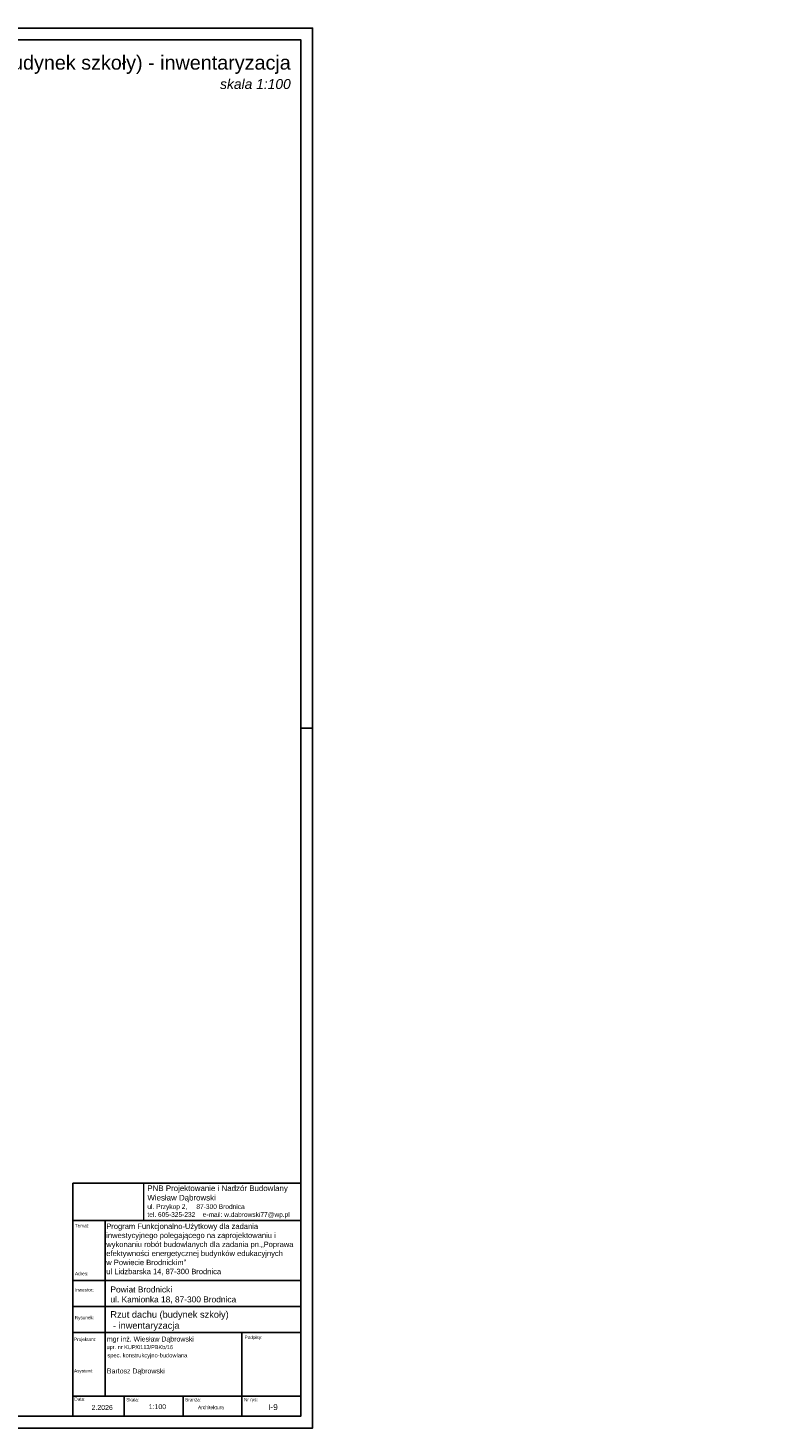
# Model space of a CAD drawing. Header units: millimetres. Extents: x 0 to 111311, y -48878 to -25280.
# Tile 158 of 161: x 96609 to 99725, y -40112 to -34172. Entities that reach past the tile are written whole.
import ezdxf

# ---------------------------------------------------------------- set-up
doc = ezdxf.new("R2010")
doc.units = ezdxf.units.MM
doc.layers.get('Defpoints').update_dxf_attribs({"color": 30})
doc.layers.add('-TABELKA', color=2, linetype='Continuous')
doc.layers.add('e-cad_opisy', color=7, linetype='Continuous')
for name, color, linetype, lineweight in [('J wymiary', 1, 'Continuous', 9), ('OPIS', 7, 'Continuous', 5), ('opisy', 235, 'Continuous', 0), ('wymiar', 1, 'Continuous', 9)]:
    doc.layers.add(name, color=color, linetype=linetype, lineweight=lineweight)
doc.styles.add('ADESK2', font='simplex', dxfattribs={"width": 0.7})
doc.styles.add('ARIAL', font='arial.ttf')
doc.styles.get("Standard").update_dxf_attribs({"font": 'arial.ttf'})
doc.dimstyles.new('1-100', dxfattribs={"dimscale": 1.5, "dimtxt": 10, "dimasz": 2, "dimexe": 1, "dimexo": 1, "dimgap": 1.5, "dimtad": 1, "dimdec": 0, "dimrnd": 0.5, "dimdsep": 46, "dimtxsty": 'ADESK2', "dimblk": 'wymiar', "dimcen": -1, "dimdle": 5, "dimse1": 1, "dimse2": 1, "dimclrd": 256, "dimclre": 256, "dimclrt": 256, "dimadec": 0, "dimazin": 0, "dimtfac": 1, "dimtdec": 0, "dimtix": 1, "dimtmove": 0, "dimatfit": 3, "dimfxl": 20, "dimfxlon": 1, "dimtolj": 1, "dimtzin": 0, "dimarcsym": 0})
picture_1 = doc.add_image_def('image1.jpg', size_in_pixel=(163, 86))

# ---------------------------------------------------------------- blocks, each defined once
blk = doc.blocks.new('A1_poziom')
at = {"ltscale": 0.8}
for p, q in [((210, 589), (210, 594)), ((345.5, 589), (345.5, 594)), ((481, 589), (481, 594)), ((661, 589), (661, 594)), ((210, 0), (210, 5)), ((345.5, 0), (345.5, 5)), ((481, 0), (481, 5)), ((661, 0), (661, 5))]:
    blk.add_line(p, q, dxfattribs=at)
for points in [[(0, 0), (0, 297), (25, 297), (25, 594), (841, 594), (841, 0)], [(30, 5), (836, 5), (836, 589), (30, 589)]]:
    blk.add_lwpolyline(points, close=True)
blk.add_lwpolyline([(836, 297), (841, 297)])
blk = doc.blocks.new('wymiar')
for p, q in [((1.5, 0), (-1.5, 0)), ((1.1, 1.1), (-1.1, -1.1)), ((0, 1.5), (0, -1.5))]:
    blk.add_line(p, q)
blk = doc.blocks.new('*D1653')
at = {"layer": 'Defpoints', "color": 0, "ltscale": 4}
for p in [(105899.3, -35265.3), (0, -38165.8), (106170.1, -38165.8)]:
    blk.add_point(p, dxfattribs=at)
at = {"layer": 'J wymiary', "lineweight": -2}
blk.add_line((106170.1, -35268.3), (106170.1, -38162.8), dxfattribs=at)
at = {"layer": 'J wymiary', "lineweight": -2, "ltscale": 4, "xscale": 3, "yscale": 3, "zscale": 3}
for p, rotation in [((106170.1, -35265.3), 90), ((106170.1, -38165.8), 270)]:
    blk.add_blockref('wymiar', p, dxfattribs=dict(at, rotation=rotation))
at = {"layer": 'J wymiary', "ltscale": 4, "insert": (106160.3, -36715.5), "char_height": 15, "attachment_point": 5, "rotation": 90, "style": 'ADESK2'}
blk.add_mtext('\\A1;2901', dxfattribs=at)

msp = doc.modelspace()

# ---------------------------------------------------------------- linework, layer by layer
at = {"layer": '-TABELKA', "color": 7}
for p, q in [((96799.353, -40061.552), (96799.353, -39072.075)), ((96799.353, -39072.075), (97766.988, -39072.075)), ((96799.353, -39230.459), (97766.988, -39230.459)), ((96799.353, -39230.459), (97766.988, -39230.459)), ((96936.902, -39976.509), (96936.902, -39230.459)), ((96799.353, -39486.25), (97766.988, -39486.25)), ((96799.353, -39596.38), (97766.988, -39596.38)), ((96799.353, -39706.38), (97766.988, -39706.38)), ((97516.988, -39706.38), (97516.988, -40061.552)), ((96799.353, -39976.509), (97766.988, -39976.509)), ((97016.988, -39976.509), (97016.988, -40061.552)), ((97266.988, -39976.509), (97266.988, -40061.552)), ((96799.353, -40061.552), (97766.988, -40061.552))]:
    msp.add_line(p, q, dxfattribs=at)
at = {"layer": 'opisy', "color": 7}
msp.add_line((97766.988, -39072.075), (97766.988, -40061.552), dxfattribs=at)

# ---------------------------------------------------------------- block references
at = {"layer": 'e-cad_opisy', "ltscale": 4, "xscale": 10, "yscale": 10, "zscale": 10}
msp.add_blockref('A1_poziom', (89406.988, -40111.552), dxfattribs=at)

# ---------------------------------------------------------------- texts
at = {"layer": '-TABELKA', "color": 0, "style": 'ARIAL'}
msp.add_text('spec. konstrukcyjno-budowlana', height=17.41308, dxfattribs=at).set_placement((96946.023, -39811.889))
at = {"layer": '-TABELKA', "color": 7}
msp.add_text('Architektura', height=14.84069, dxfattribs=at).set_placement((97330.445, -40031.678))
at = {"layer": 'OPIS', "color": 0, "style": 'ARIAL'}
for s, height, p in [('mgr inż. Wiesław Dąbrowski', 21.14059, (96943.988, -39744.67)), ('upr. nr KUP/0113/PBKb/16', 16.91247, (96942.398, -39776.917)), ('Bartosz Dąbrowski', 21.14059, (96943.988, -39880.062))]:
    msp.add_text(s, height=height, dxfattribs=at).set_placement(p)
at = {"layer": 'OPIS', "insert": (96659.01, -34359.53, 0), "char_height": 60, "width": 2130.68253, "attachment_point": 5}
msp.add_mtext('\\pxqr;{\\C7;Rzut dachu (budynek szkoły) - inwentaryzacja\\P\\fArial|b0|i1|c238|p34;\\H0.7x;skala 1:100}', dxfattribs=at)
at = {"layer": 'opisy', "color": 7}
for s, height, p in [('Temat:', 14.0937, (96807.552, -39260.16)), ('Adres:', 14.0937, (96808.452, -39463.439)), ('Inwestor:', 14.0937, (96807.552, -39532.43)), ('Rysunek:', 14.0937, (96807.552, -39650.182)), ('Projektant', 14.0937, (96804.329, -39742.408)), ('Podpisy:', 14.0937, (97528.606, -39734.013)), ('Data:', 14.0937, (96805.66, -39995.963)), ('2.2026', 21.1406, (96878.749, -40034.93)), ('Skala:', 14.0937, (97025.99, -39998.583)), ('Branża:', 14.0937, (97275.99, -39998.583)), ('Nr rys:', 14.0937, (97525.99, -39997.973))]:
    msp.add_text(s, height=height, dxfattribs=at).set_placement(p)
at = {"layer": 'opisy', "color": 7, "style": 'ARIAL'}
for s, height, p in [('Projektant:', 14.09372, (96804.329, -39742.408)), ('Asystent:', 14.0937, (96804.329, -39876.022))]:
    msp.add_text(s, height=height, dxfattribs=at).set_placement(p)
at = {"layer": 'opisy', "color": 7, "insert": (97115.762, -39082.272), "char_height": 25.3687, "width": 967.63429, "attachment_point": 1}
msp.add_mtext('{\\H0.946x;PNB Projektowanie i Nadzór Budowlany\\PWiesław Dąbrowski\\P\\H0.8334x;ul. Przykop 2,     87-300 Brodnica\\Ptel. 605-325-232    e-mail: w.dabrowski77@wp.pl}', dxfattribs=at)
at = {"layer": 'opisy', "color": 1, "attachment_point": 1}
for s, insert, char_height in [('{\\H0.958333x;\\C0;Program Funkcjonalno-Użytkowy dla zadania\\Pinwestycyjnego polegającego na zaprojektowaniu i\\Pwykonaniu robót budowlanych dla zadania pn.„Poprawa\\Pefektywności energetycznej budynków edukacyjnych\\Pw Powiecie Brodnickim” \\P\\A1;\\fArial|b0|i0|c0|p34;ul Lidzbarska 14, 87-300 Brodnica}', (96941.16, -39244.158), 24), ('{\\C0;Powiat Brodnicki\\Pul. Kamionka 18, 87-300 Brodnica}', (96959.004, -39511.095), 25.3687), ('{\\C0;Rzut dachu (budynek szkoły)\\P - inwentaryzacja}', (96958.658, -39615.842), 28), ('{\\C0;1:100}', (97121.688, -40010.469), 21), ('{\\C0;I-9}', (97628.486, -40010.469), 25)]:
    msp.add_mtext(s, dxfattribs=dict(at, insert=insert, char_height=char_height))

# ---------------------------------------------------------------- dimensions: what is measured, and where the dimension line sits
at = {"layer": 'J wymiary'}
dim = msp.add_linear_dim(base=(106170.0895, -38165.7974), p1=(105899.2658, -35265.2969), p2=(0, -38165.7974), angle=90, dimstyle='1-100', override={"dimblk": 'wymiar'}, dxfattribs=at)
dim.commit()
dim.dimension.update_dxf_attribs({"geometry": '*D1653', "text_midpoint": (106160.3395, -36715.5472)})

# ---------------------------------------------------------------- pictures from other files: only their frames are drawn
at = {"layer": 'wymiar', "color": 7, "ltscale": 1.8}
image = msp.add_image(picture_1, insert=(96799.353, -39230.459), size_in_units=(300.193, 158.384), dxfattribs=at)
image.dxf.flags = 7

doc.saveas('drawing.dxf')
